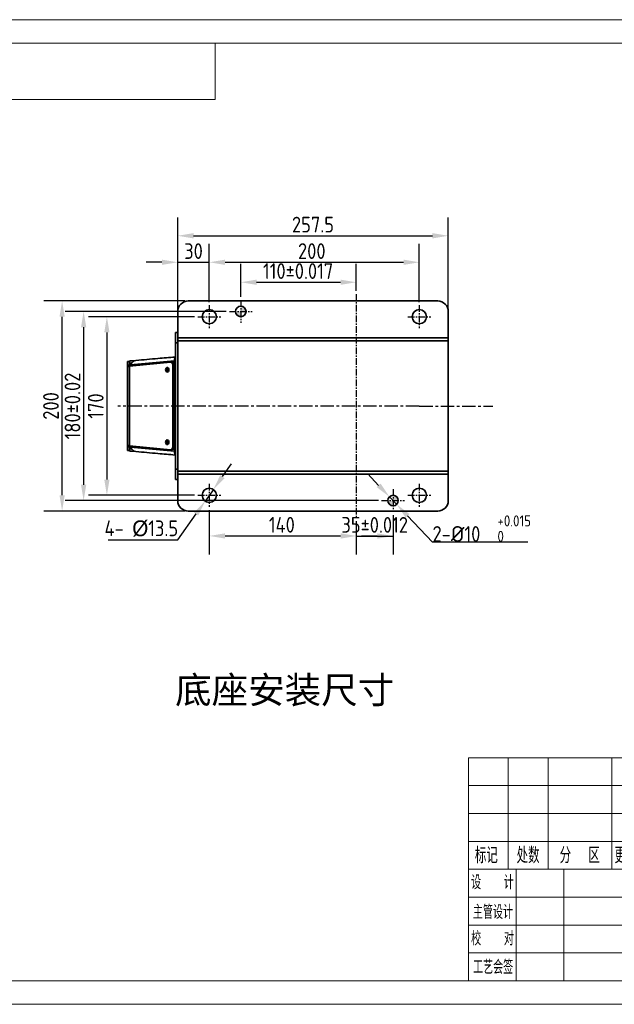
# Model space of a CAD drawing. Header units: millimetres. Extents: x 13873 to 18697, y 1443 to 6366.
# Tile 16 of 28: x 17564 to 18131, y 1443 to 2380. Entities that reach past the tile are written whole.
import ezdxf
from ezdxf.enums import TextEntityAlignment as Align

# ---------------------------------------------------------------- set-up
doc = ezdxf.new("R2010")
doc.units = ezdxf.units.MM
doc.header["$PDSIZE"] = -1
doc.linetypes.add('CENTER', pattern=[10.16, 6.35, -1.27, 1.27, -1.27])
doc.linetypes.add('CENTERX2', pattern=[20.32, 12.7, -2.54, 2.54, -2.54])
for name, color, linetype, lineweight in [('1轮廓实线层', 7, 'Continuous', 18), ('2细线层', 4, 'Continuous', 13), ('6文字层', 3, 'Continuous', 13), ('L2', 6, 'Continuous', 13), ('图框层', 7, 'Continuous', 18)]:
    doc.layers.add(name, color=color, linetype=linetype, lineweight=lineweight)
doc.styles.add('PC_TEXTSTYLE', font='ISOCP.SHX', dxfattribs={"width": 0.707, "bigfont": 'GBCBIG.SHX'})
doc.styles.add('仿宋体', font='txt')
doc.styles.add('标准汉字', font='gbenor.shx', dxfattribs={"bigfont": 'gbcbig.shx'})
doc.dimstyles.new('副本 ISO-25', dxfattribs={"dimscale": 5, "dimtxt": 3, "dimasz": 3, "dimexe": 3.5, "dimexo": 0.625, "dimtad": 1, "dimtoh": 1, "dimdec": 1, "dimdsep": 46, "dimtxsty": '标准汉字', "dimcen": 2.5, "dimclrd": 4, "dimclre": 4, "dimclrt": 3, "dimadec": 0, "dimazin": 0, "dimtfac": 1, "dimtdec": 1, "dimtmove": 1, "dimatfit": 3, "dimfxl": 1, "dimarcsym": 0})

# ---------------------------------------------------------------- blocks, each defined once
blk = doc.blocks.new('ZwmFrameMain_1_A4^_^无分区图框^_^landscape')
at = {"layer": '1轮廓实线层'}
for p, q in [((267, 200), (0, 200)), ((0, 0), (267, 0))]:
    blk.add_line(p, q, dxfattribs=at)
at = {"layer": '2细线层'}
for p, q in [((272, 205), (-25, 205)), ((-25, -5), (272, -5))]:
    blk.add_line(p, q, dxfattribs=at)
blk = doc.blocks.new('ZwmFrameMain_1_横向标题栏')
at = {"layer": '1轮廓实线层'}
for p, q in [((-153, 47.6), (0, 47.6)), ((-153, 0), (-153, 47.6))]:
    blk.add_line(p, q, dxfattribs=at)
at = {"layer": '2细线层', "color": 6, "linetype": 'Continuous'}
for p, q in [((-144.5, 23.8), (-144.5, 47.6)), ((-136, 23.8), (-136, 47.6)), ((-122.4, 23.8), (-122.4, 47.6)), ((-108.8, 0), (-108.8, 47.6)), ((-108.8, 23.8), (-108.8, 47.6)), ((-98.6, 0), (-98.6, 47.6)), ((-85, 0), (-85, 47.6)), ((-42.5, 0), (-42.5, 47.6)), ((-153, 41.65), (-85, 41.65)), ((-153, 35.7), (-85, 35.7)), ((-42.5, 32.3), (0, 32.3)), ((-153, 29.75), (-85, 29.75)), ((-153, 23.8), (-42.5, 23.8)), ((-142.8, 0), (-142.8, 23.8)), ((-132.6, 0), (-132.6, 23.8)), ((-62.9, 7.65), (-62.9, 23.8)), ((-52.7, 7.65), (-52.7, 23.8)), ((-153, 17.85), (-85, 17.85)), ((-85, 15.3), (0, 15.3)), ((-79.47, 7.65), (-79.47, 15.3)), ((-73.95, 7.65), (-73.95, 15.3)), ((-68.42, 7.65), (-68.42, 15.3)), ((-153, 11.9), (-85, 11.9)), ((-85, 7.65), (-42.5, 7.65)), ((-153, 5.95), (-85, 5.95))]:
    blk.add_line(p, q, dxfattribs=at)
at = {"layer": 'L2', "linetype": 'Continuous'}
blk.add_line((-119, 0), (-119, 23.8), dxfattribs=at)
at = {"layer": '6文字层', "color": 4, "linetype": 'Continuous', "insert": (-21.17, 35.77), "char_height": 1.7, "width": 46.9115, "attachment_point": 5, "style": '仿宋体'}
blk.add_mtext('芜湖藦卡机器人科技有限公司', dxfattribs=at)
at = {"layer": '6文字层', "color": 6, "style": '标准汉字'}
for s, insert, char_height, width, attachment_point in [('标记', (-149.17, 26.77), 3.4, 9.9025, 5), ('处数', (-140.26, 26.77), 3.4, 9.7325, 5), ('更改文件号', (-115.72, 26.77), 3.4, 24.905, 5), ('签 名', (-103.99, 26.77), 3.4, 12.6286, 5), ('年 月 日', (-92.13, 26.77), 3.4, 20.3696, 5), ('分  区', (-129.24, 26.77), 3.4, 16.2896, 5), ('设   计', (-147.87, 21.02), 2.975, 17.0478, 5), ('标准化', (-114.39, 20.78), 2.975, 13.1644, 5), ('阶 段 标 记', (-80.73, 17.89), 3.5, 25.8612, 7), ('数量', (-60.2, 17.85), 3.5, 8.5159, 7), ('比例', (-50.35, 17.98), 3.5, 7.9953, 7), ('主管设计', (-147.75, 14.68), 2.975, 17.1806, 5), ('审  核', (-114.03, 14.65), 2.975, 13.9931, 5), ('校   对', (-147.84, 9.04), 2.975, 17.2709, 5), ('共  张        第  张', (-75.11, 1.97), 2.975, 51.7172, 7), ('工艺会签', (-147.73, 2.95), 2.975, 17.255, 5), ('批  准', (-114.13, 2.95), 2.975, 14.1047, 5)]:
    blk.add_mtext(s, dxfattribs=dict(at, insert=insert, char_height=char_height, width=width, attachment_point=attachment_point))
at = {"layer": '6文字层', "color": 4, "style": 'PC_TEXTSTYLE', "flags": 8}
for tag, height, width, p, p2 in [('产品名称或材料标记', 4.5, 0.911854, (-77.25, 33.47), (-50.6, 33.47)), ('图样名称', 5, 2.846512, (-41.5, 21.71), (-1, 21.71)), ('图样代号', 5, 2.86875, (-41.5, 5.64), (-1, 5.64))]:
    blk.add_attdef(tag, text='', height=height, dxfattribs=dict(at, width=width)).set_placement(p, p2, align=Align.FIT)
at = {"layer": '6文字层', "color": 6, "style": 'PC_TEXTSTYLE', "width": 9.241641, "flags": 8}
blk.add_attdef('设计', text='', height=2.12, rotation=359.5768, dxfattribs=at).set_placement((-141.75, 19.99), (-133.89, 19.93), align=Align.FIT)
at = {"layer": '6文字层', "color": 6, "style": 'PC_TEXTSTYLE', "flags": 8}
for tag, height, width, p, p2 in [('审核', 2.12, 2.542374, (-141.61, 14.16), (-134.04, 14.16)), ('重量', 3.5, 1.685865, (-61.9, 10.1), (-53.7, 10.1)), ('比例', 3.5, 1.699352, (-51.7, 9.95), (-43.5, 9.95))]:
    blk.add_attdef(tag, text='', height=height, dxfattribs=dict(at, width=width)).set_placement(p, p2, align=Align.FIT)
blk = doc.blocks.new('ZwmFrameMain_1_图样代号')
at = {"layer": '2细线层', "linetype": 'Continuous'}
for p in [(60, 0), (0, -12)]:
    blk.add_line(p, (60, -12), dxfattribs=at)
at = {"layer": '6文字层', "style": 'PC_TEXTSTYLE', "width": 2.827942}
blk.add_attdef('图样代号', text='', height=7, rotation=180, dxfattribs=at).set_placement((58.24, -2.4), (2.35, -2.4), align=Align.FIT)
blk = doc.blocks.new('*D36')
at = {"color": 4, "lineweight": -2, "transparency": 16777216}
for p, q in [((17730.98, 2097.77), (17630.03, 2097.77)), ((17647.53, 2082.77), (17647.53, 1942.77)), ((17730.98, 1927.77), (17630.03, 1927.77))]:
    blk.add_line(p, q, dxfattribs=at)
at = {"color": 4, "transparency": 16777216}
for points in [[(17645.03, 2082.77), (17650.03, 2082.77), (17647.53, 2097.77)], [(17645.03, 1942.77), (17650.03, 1942.77), (17647.53, 1927.77)]]:
    blk.add_solid(points, dxfattribs=at)
at = {"layer": 'Defpoints', "color": 0, "transparency": 16777216}
for p in [(17734.1, 2097.77), (17647.53, 1927.77), (17734.1, 1927.77)]:
    blk.add_point(p, dxfattribs=at)
at = {"color": 3, "transparency": 16777216, "insert": (17636.91, 2012.77), "char_height": 15, "attachment_point": 5, "rotation": 90, "style": '标准汉字'}
blk.add_mtext('170', dxfattribs=at)
blk = doc.blocks.new('*D37')
at = {"color": 4, "lineweight": -2, "transparency": 16777216}
for p, q in [((17744.98, 1913.78), (17744.98, 1871.6)), ((17884.98, 1903.23), (17884.98, 1871.6)), ((17759.98, 1889.1), (17869.98, 1889.1))]:
    blk.add_line(p, q, dxfattribs=at)
at = {"color": 4, "transparency": 16777216}
for points in [[(17759.98, 1891.6), (17759.98, 1886.6), (17744.98, 1889.1)], [(17869.98, 1891.6), (17869.98, 1886.6), (17884.98, 1889.1)]]:
    blk.add_solid(points, dxfattribs=at)
at = {"layer": 'Defpoints', "color": 0, "transparency": 16777216}
for p in [(17744.98, 1916.9), (17884.98, 1906.35), (17884.98, 1889.1)]:
    blk.add_point(p, dxfattribs=at)
at = {"color": 3, "transparency": 16777216, "insert": (17814.06, 1899.72), "char_height": 15, "attachment_point": 5, "style": '标准汉字'}
blk.add_mtext('140', dxfattribs=at)
blk = doc.blocks.new('*D38')
at = {"color": 4, "lineweight": -2, "transparency": 16777216}
for p, q in [((17884.98, 1903.23), (17884.98, 1871.53)), ((17919.98, 1908.78), (17919.98, 1871.53)), ((17869.98, 1889.03), (17854.98, 1889.03)), ((17884.98, 1889.03), (17919.98, 1889.03)), ((17904.98, 1889.03), (17889.98, 1889.03))]:
    blk.add_line(p, q, dxfattribs=at)
at = {"color": 4, "transparency": 16777216}
for points in [[(17869.98, 1891.53), (17869.98, 1886.53), (17884.98, 1889.03)], [(17904.98, 1891.53), (17904.98, 1886.53), (17919.98, 1889.03)]]:
    blk.add_solid(points, dxfattribs=at)
at = {"layer": 'Defpoints', "color": 0, "transparency": 16777216}
for p in [(17919.98, 1911.9), (17884.98, 1906.35), (17919.98, 1889.03)]:
    blk.add_point(p, dxfattribs=at)
at = {"color": 3, "transparency": 16777216, "insert": (17902.48, 1899.65), "char_height": 15, "attachment_point": 5, "style": '标准汉字'}
blk.add_mtext('35%%P0.012', dxfattribs=at)
blk = doc.blocks.new('*D28')
at = {"color": 4, "lineweight": -2, "transparency": 16777216}
for p, q in [((17714.98, 1925.9), (17714.98, 2192.3)), ((17972.48, 1925.9), (17972.48, 2192.3)), ((17729.98, 2174.8), (17957.48, 2174.8))]:
    blk.add_line(p, q, dxfattribs=at)
at = {"color": 4, "transparency": 16777216}
for points in [[(17729.98, 2177.3), (17729.98, 2172.3), (17714.98, 2174.8)], [(17957.48, 2177.3), (17957.48, 2172.3), (17972.48, 2174.8)]]:
    blk.add_solid(points, dxfattribs=at)
at = {"layer": 'Defpoints', "color": 0, "transparency": 16777216}
for p in [(17972.48, 2174.8), (17714.98, 1922.77), (17972.48, 1922.77)]:
    blk.add_point(p, dxfattribs=at)
at = {"color": 3, "transparency": 16777216, "insert": (17843.73, 2185.42), "char_height": 15, "attachment_point": 5, "style": '标准汉字'}
blk.add_mtext('257.5', dxfattribs=at)
blk = doc.blocks.new('*D29')
at = {"color": 4, "lineweight": -2, "transparency": 16777216}
for p, q in [((17721.85, 2112.77), (17587.38, 2112.77)), ((17604.88, 1927.77), (17604.88, 2097.77)), ((17721.85, 1912.77), (17587.38, 1912.77))]:
    blk.add_line(p, q, dxfattribs=at)
at = {"color": 4, "transparency": 16777216}
for points in [[(17602.38, 2097.77), (17607.38, 2097.77), (17604.88, 2112.77)], [(17602.38, 1927.77), (17607.38, 1927.77), (17604.88, 1912.77)]]:
    blk.add_solid(points, dxfattribs=at)
at = {"layer": 'Defpoints', "color": 0, "transparency": 16777216}
for p in [(17604.88, 2112.77), (17724.98, 2112.77), (17724.98, 1912.77)]:
    blk.add_point(p, dxfattribs=at)
at = {"color": 3, "transparency": 16777216, "insert": (17594.26, 2012.83), "char_height": 15, "attachment_point": 5, "rotation": 90, "style": '标准汉字'}
blk.add_mtext('200', dxfattribs=at)
blk = doc.blocks.new('*D30')
at = {"color": 4, "lineweight": -2, "transparency": 16777216}
for p, q in [((17760.98, 2102.77), (17607.88, 2102.77)), ((17625.38, 2087.77), (17625.38, 1937.77)), ((17905.98, 1922.77), (17607.88, 1922.77))]:
    blk.add_line(p, q, dxfattribs=at)
at = {"color": 4, "transparency": 16777216}
for points in [[(17622.88, 2087.77), (17627.88, 2087.77), (17625.38, 2102.77)], [(17622.88, 1937.77), (17627.88, 1937.77), (17625.38, 1922.77)]]:
    blk.add_solid(points, dxfattribs=at)
at = {"layer": 'Defpoints', "color": 0, "transparency": 16777216}
for p in [(17764.1, 2102.77), (17625.38, 1922.77), (17909.1, 1922.77)]:
    blk.add_point(p, dxfattribs=at)
at = {"color": 3, "transparency": 16777216, "insert": (17614.76, 2012.77), "char_height": 15, "attachment_point": 5, "rotation": 90, "style": '标准汉字'}
blk.add_mtext('180%%P0.02', dxfattribs=at)
blk = doc.blocks.new('*D31')
at = {"color": 4, "lineweight": -2, "transparency": 16777216}
for p, q in [((17774.98, 2116.77), (17774.98, 2148.07)), ((17884.98, 2122.32), (17884.98, 2148.07)), ((17789.98, 2130.57), (17869.98, 2130.57))]:
    blk.add_line(p, q, dxfattribs=at)
at = {"color": 4, "transparency": 16777216}
for points in [[(17789.98, 2133.07), (17789.98, 2128.07), (17774.98, 2130.57)], [(17869.98, 2133.07), (17869.98, 2128.07), (17884.98, 2130.57)]]:
    blk.add_solid(points, dxfattribs=at)
at = {"layer": 'Defpoints', "color": 0, "transparency": 16777216}
for p in [(17884.98, 2130.57), (17884.98, 2119.2), (17774.98, 2113.64)]:
    blk.add_point(p, dxfattribs=at)
at = {"color": 3, "transparency": 16777216, "insert": (17829.57, 2141.2), "char_height": 15, "attachment_point": 5, "style": '标准汉字'}
blk.add_mtext('110%%P0.017', dxfattribs=at)
blk = doc.blocks.new('*D32')
at = {"color": 4, "lineweight": -2, "transparency": 16777216}
for p, q in [((17714.98, 2105.9), (17714.98, 2167.08)), ((17744.98, 2111.77), (17744.98, 2167.08)), ((17699.98, 2149.58), (17684.98, 2149.58)), ((17714.98, 2149.58), (17744.98, 2149.58)), ((17759.98, 2149.58), (17774.98, 2149.58))]:
    blk.add_line(p, q, dxfattribs=at)
at = {"color": 4, "transparency": 16777216}
for points in [[(17699.98, 2152.08), (17699.98, 2147.08), (17714.98, 2149.58)], [(17759.98, 2152.08), (17759.98, 2147.08), (17744.98, 2149.58)]]:
    blk.add_solid(points, dxfattribs=at)
at = {"layer": 'Defpoints', "color": 0, "transparency": 16777216}
for p in [(17744.98, 2149.58), (17744.98, 2108.64), (17714.98, 2102.77)]:
    blk.add_point(p, dxfattribs=at)
at = {"color": 3, "transparency": 16777216, "insert": (17729.98, 2160.2), "char_height": 15, "attachment_point": 5, "style": '标准汉字'}
blk.add_mtext('30', dxfattribs=at)
blk = doc.blocks.new('*D33')
at = {"color": 4, "lineweight": -2, "transparency": 16777216}
for p, q in [((17744.98, 2111.77), (17744.98, 2167.08)), ((17944.98, 2111.77), (17944.98, 2167.08)), ((17759.98, 2149.58), (17929.98, 2149.58))]:
    blk.add_line(p, q, dxfattribs=at)
at = {"color": 4, "transparency": 16777216}
for points in [[(17759.98, 2152.08), (17759.98, 2147.08), (17744.98, 2149.58)], [(17929.98, 2152.08), (17929.98, 2147.08), (17944.98, 2149.58)]]:
    blk.add_solid(points, dxfattribs=at)
at = {"layer": 'Defpoints', "color": 0, "transparency": 16777216}
for p in [(17944.98, 2149.58), (17744.98, 2108.64), (17944.98, 2108.64)]:
    blk.add_point(p, dxfattribs=at)
at = {"color": 3, "transparency": 16777216, "insert": (17842.59, 2160.2), "char_height": 15, "attachment_point": 5, "style": '标准汉字'}
blk.add_mtext('200', dxfattribs=at)
blk = doc.blocks.new('*D34')
at = {"color": 4, "lineweight": -2, "transparency": 16777216}
for p, q in [((17757.51, 1945.55), (17766.15, 1957.81)), ((17748.87, 1933.29), (17741.09, 1922.26)), ((17715.15, 1885.48), (17732.44, 1910)), ((17648.57, 1885.48), (17715.15, 1885.48))]:
    blk.add_line(p, q, dxfattribs=at)
at = {"color": 4, "transparency": 16777216}
for points in [[(17755.47, 1946.99), (17759.55, 1944.11), (17748.87, 1933.29)], [(17730.4, 1911.44), (17734.49, 1908.56), (17741.09, 1922.26)]]:
    blk.add_solid(points, dxfattribs=at)
at = {"layer": 'Defpoints', "color": 0, "transparency": 16777216}
for p in [(17748.87, 1933.29), (17741.09, 1922.26)]:
    blk.add_point(p, dxfattribs=at)
at = {"color": 3, "transparency": 16777216, "insert": (17680.3, 1896.1), "char_height": 15, "attachment_point": 5, "style": '标准汉字'}
blk.add_mtext('4- {\\fGulim|b0|i0|c134|p0;%%C}13.5', dxfattribs=at)
blk = doc.blocks.new('*D35')
at = {"color": 4, "lineweight": -2, "transparency": 16777216}
for p, q in [((17906.21, 1937.28), (17895.88, 1948.16)), ((17916.53, 1926.4), (17923.42, 1919.15)), ((17957.58, 1883.15), (17933.74, 1908.27)), ((18048.13, 1883.15), (17957.58, 1883.15))]:
    blk.add_line(p, q, dxfattribs=at)
at = {"color": 4, "transparency": 16777216}
for points in [[(17908.02, 1939), (17904.4, 1935.56), (17916.53, 1926.4)], [(17935.56, 1909.99), (17931.93, 1906.55), (17923.42, 1919.15)]]:
    blk.add_solid(points, dxfattribs=at)
at = {"layer": 'Defpoints', "color": 0, "transparency": 16777216}
for p in [(17916.53, 1926.4), (17923.42, 1919.15)]:
    blk.add_point(p, dxfattribs=at)
at = {"color": 3, "transparency": 16777216, "insert": (18004.42, 1896.09), "char_height": 15, "attachment_point": 5, "style": '标准汉字'}
blk.add_mtext('2-{\\fISOCPEUR|b0|i0|c134|p34;%%C}10  {\\H0.7x;\\S+0.015^ 0;}', dxfattribs=at)

msp = doc.modelspace()

# ---------------------------------------------------------------- hatches: boundary and pattern name
h = msp.add_hatch(color=256)
h.set_gradient(tint=1, name='CYLINDER')
h.paths.add_polyline_path([(17774.98, 2102.77), (17779.98, 2102.77, 0.414214), (17774.98, 2107.77)])
h.paths.add_polyline_path([(17774.98, 2102.77), (17769.98, 2102.77, 0.414214), (17774.98, 2097.77)])
h.paths.add_polyline_path([(17919.98, 1922.77), (17924.98, 1922.77, 0.414214), (17919.98, 1927.77)])
h.paths.add_polyline_path([(17919.98, 1917.77), (17919.98, 1922.77), (17914.98, 1922.77, 0.414214)])

# ---------------------------------------------------------------- linework, layer by layer
at = {"color": 1, "linetype": 'CENTER'}
for p, q in [((17884.98, 2119.2), (17884.98, 1906.35)), ((17744.98, 2108.64), (17744.98, 2086.9)), ((17774.98, 2113.64), (17774.98, 2091.9)), ((17944.98, 2108.64), (17944.98, 2086.9)), ((17764.1, 2102.77), (17785.85, 2102.77)), ((17734.1, 2097.77), (17755.85, 2097.77)), ((17934.1, 2097.77), (17955.85, 2097.77)), ((17744.98, 1938.64), (17744.98, 1916.9)), ((17919.98, 1933.64), (17919.98, 1911.9)), ((17944.98, 1938.64), (17944.98, 1916.9)), ((17734.1, 1927.77), (17755.85, 1927.77)), ((17909.1, 1922.77), (17930.85, 1922.77)), ((17934.1, 1927.77), (17955.85, 1927.77))]:
    msp.add_line(p, q, dxfattribs=at)
at = {"linetype": 'Continuous', "lineweight": 35}
for p, q in [((17962.48, 2112.77), (17724.98, 2112.77)), ((17714.98, 2102.77), (17714.98, 2077.77)), ((17972.48, 2077.77), (17972.48, 2102.77)), ((17712.98, 2082.77), (17714.98, 2082.77)), ((17712.98, 2072.77), (17712.98, 2082.77)), ((17714.98, 2072.77), (17712.98, 2072.77)), ((17712.98, 1952.77), (17712.98, 2072.77)), ((17714.98, 2077.77), (17972.48, 2077.77)), ((17714.98, 2074.77), (17714.98, 2077.77)), ((17972.48, 2074.77), (17714.98, 2074.77)), ((17714.98, 1950.77), (17714.98, 2074.77)), ((17972.48, 2077.77), (17972.48, 2074.77)), ((17972.48, 1950.77), (17972.48, 2074.77)), ((17667.09, 2052.1), (17667.09, 2055.12)), ((17667.09, 2055.12), (17669.09, 2055.12)), ((17708.12, 2054.42), (17668.89, 2050.57)), ((17669.09, 2055.12), (17669.09, 2051.75)), ((17669.09, 2051.82), (17669.09, 2053.25)), ((17669.39, 2055.65), (17675.16, 2056.16)), ((17670.03, 2051.83), (17711.88, 2055.73)), ((17709.83, 2054.27), (17708.43, 2054.42)), ((17711.81, 2054.46), (17709.77, 2054.28)), ((17711.7, 1971.67), (17711.81, 2054.46)), ((17667.09, 1973.74), (17667.09, 2052.1)), ((17667.09, 2051.75), (17667.09, 2052.1)), ((17667.09, 2051.75), (17669.09, 2051.75)), ((17668.89, 2050.57), (17668.89, 1974.95)), ((17669.09, 2051.1), (17669.09, 2051.82)), ((17669.09, 2051.82), (17669.16, 2051.58)), ((17669.16, 2051.58), (17669.22, 2051.76)), ((17669.16, 2051.58), (17669.69, 2050.6)), ((17710.31, 1974.12), (17710.41, 2051.42)), ((17711.81, 2051.27), (17710.41, 2051.42)), ((17711.71, 1974.26), (17711.81, 2051.27)), ((17667.09, 1973.8), (17667.09, 1973.74)), ((17669.09, 1973.8), (17667.09, 1973.8)), ((17667.09, 1970.42), (17667.09, 1973.74)), ((17669.09, 1970.42), (17667.09, 1970.42)), ((17668.89, 1974.95), (17708.01, 1971.12)), ((17669.09, 1973.93), (17669.09, 1974.94)), ((17669.09, 1973.93), (17669.09, 1972.29)), ((17669.09, 1973.8), (17669.09, 1970.42)), ((17669.44, 1974.9), (17669.13, 1974.12)), ((17669.22, 1973.7), (17669.13, 1974.12)), ((17669.39, 1969.89), (17675.16, 1969.39)), ((17711.89, 1969.72), (17670.07, 1973.62)), ((17708.31, 1971.12), (17709.71, 1971.26)), ((17710.31, 1974.12), (17711.71, 1974.26)), ((17710.71, 1971.77), (17711.7, 1971.67)), ((17712.02, 1970), (17711.89, 1969.72)), ((17712.98, 1952.77), (17714.98, 1952.77)), ((17712.98, 1942.77), (17712.98, 1952.77)), ((17714.98, 1950.77), (17972.48, 1950.77)), ((17714.98, 1947.77), (17714.98, 1950.77)), ((17972.48, 1950.77), (17972.48, 1947.77)), ((17714.98, 1942.77), (17712.98, 1942.77)), ((17714.98, 1947.77), (17714.98, 1922.77)), ((17714.98, 1947.77), (17972.48, 1947.77)), ((17972.48, 1922.77), (17972.48, 1947.77)), ((17724.98, 1912.77), (17962.48, 1912.77))]:
    msp.add_line(p, q, dxfattribs=at)
msp.add_line((17944.98, 2097.77), (17944.98, 2097.77))
at = {"color": 1, "linetype": 'CENTERX2'}
for q in [(17657.98, 2012.77), (18015, 2012.77)]:
    msp.add_line((17944.98, 2012.77), q, dxfattribs=at)
at = {"linetype": 'Continuous', "lineweight": 35, "flags": 128}
for points in [[(17669.22, 2051.76), (17669.67, 2051.8), (17670.03, 2051.83)], [(17703.47, 2047.27), (17703.59, 2046.43), (17703.93, 2045.72), (17704.44, 2045.24), (17705.04, 2045.07), (17705.64, 2045.24), (17706.15, 2045.72), (17706.5, 2046.43), (17706.62, 2047.27), (17706.5, 2048.11), (17706.16, 2048.83), (17705.65, 2049.31), (17705.05, 2049.47), (17704.44, 2049.31), (17703.93, 2048.83), (17703.59, 2048.11), (17703.47, 2047.27)], [(17703.38, 1978.28), (17703.5, 1979.12), (17703.84, 1979.83), (17704.35, 1980.31), (17704.95, 1980.48), (17705.55, 1980.31), (17706.06, 1979.83), (17706.4, 1979.12), (17706.52, 1978.28), (17706.4, 1977.43), (17706.06, 1976.72), (17705.55, 1976.24), (17704.95, 1976.08), (17704.34, 1976.24), (17703.84, 1976.72), (17703.5, 1977.43), (17703.38, 1978.28)], [(17670.07, 1973.62), (17669.59, 1973.66), (17669.22, 1973.7)]]:
    msp.add_lwpolyline(points, dxfattribs=at)
at = {"linetype": 'Continuous', "lineweight": 35}
for centre, radius in [((17744.98, 2097.77), 6.75), ((17774.98, 2102.77), 5), ((17944.98, 2097.77), 6.75), ((17744.98, 1927.77), 6.75), ((17944.98, 1927.77), 6.75), ((17919.98, 1922.77), 5)]:
    msp.add_circle(centre, radius, dxfattribs=at)
for centre, radius, start, end in [((17724.98, 2102.77), 10, 90, 180), ((17962.48, 2102.77), 10, 0, 90), ((17669.42, 2055.32), 0.33, 94.99999, 180), ((17676.2, 2049.72), 6.52, 99.17225, 161.05695), ((17712.54, 2058.32), 1.1, 66.42182, 95), ((17707.25, 2047.39), 2.38, 128.99595, 182.94827), ((17707.24, 2047.14), 2.38, 176.88495, 230.72022), ((17706.86, 2047.43), 1.6, 116.79203, 185.77363), ((17706.85, 2047.1), 1.6, 174.05656, 242.93732), ((17707.15, 1978.39), 2.38, 128.99595, 182.94827), ((17707.15, 1978.14), 2.38, 176.88495, 230.72022), ((17706.76, 1978.43), 1.6, 116.79203, 185.77363), ((17706.76, 1978.11), 1.6, 174.05656, 242.93732), ((17669.42, 1970.22), 0.33, 180, 265.00001), ((17676.18, 1975.79), 6.49, 199.60583, 260.94529), ((17712.54, 1967.22), 1.1, 265, 293.57818), ((17724.98, 1922.77), 10, 180, 270), ((17962.48, 1922.77), 10, 270, 0)]:
    msp.add_arc(centre, radius, start, end, dxfattribs=at)
for centre, major_axis, ratio, start_param, end_param in [((17708.27, 2051.42), (0.01, 3.01), 0.713296, 4.71437, 6.35498), ((17709.67, 2051.27), (0.01, 3.01), 0.713296, 4.71437, 6.212146), ((17673.09, 2050.14), (6, 0), 0.100255, 2.344924, 2.612206), ((17673.09, 1975.39), (6, 0), 0.10031, 3.631707, 3.938261), ((17708.16, 1974.12), (0.01, 3.01), 0.713096, 3.073759, 4.714369), ((17709.56, 1974.26), (0.01, 3.01), 0.713096, 3.216593, 4.714369)]:
    msp.add_ellipse(centre, major_axis=major_axis, ratio=ratio, start_param=start_param, end_param=end_param, dxfattribs=at)
for points, knots in [([(17669.09, 2055.12), (17669.09, 2055.14), (17669.09, 2055.32), (17669.09, 2055.32), (17669.09, 2055.32)], [0, 0, 0, 0, 0.082012, 1, 1, 1, 1]), ([(17669.22, 2051.76), (17669.23, 2052.39), (17669.25, 2053.65), (17669.29, 2054.81), (17669.34, 2055.52), (17669.37, 2055.61), (17669.39, 2055.65)], [0, 0, 0, 0, 0.251456, 0.500619, 0.750599, 1, 1, 1, 1]), ([(17675.16, 2056.16), (17682.12, 2056.77), (17694.55, 2057.85), (17706.98, 2058.94), (17712.44, 2059.42)], [0, 0, 0, 0, 0.560605, 1, 1, 1, 1]), ([(17712.01, 2055.53), (17711.97, 2055.42), (17711.9, 2055.2), (17711.83, 2054.84), (17711.82, 2054.59), (17711.81, 2054.46)], [0, 0, 0, 0, 0.326818, 0.658609, 1, 1, 1, 1]), ([(17711.88, 2055.73), (17711.92, 2056.32), (17712, 2057.51), (17712.14, 2058.6), (17712.28, 2059.29), (17712.39, 2059.37), (17712.44, 2059.42)], [0, 0, 0, 0, 0.253623, 0.503497, 0.752439, 1, 1, 1, 1]), ([(17711.88, 2055.73), (17711.9, 2055.7), (17711.93, 2055.64), (17711.98, 2055.58), (17712, 2055.54), (17712.01, 2055.53), (17712.01, 2055.53), (17712.01, 2055.53)], [0, 0, 0, 0, 0.499212, 0.853872, 0.953254, 0.983225, 1, 1, 1, 1]), ([(17712.01, 2055.53), (17712.18, 2055.8), (17712.45, 2056.24), (17712.83, 2056.41), (17712.98, 2056.47)], [0, 0, 0, 0, 0.63078, 1, 1, 1, 1]), ([(17667.91, 2050.44), (17667.75, 2050.44), (17667.44, 2050.43), (17667.19, 2050.79), (17667.11, 2051.29), (17667.1, 2051.64), (17667.09, 2051.75)], [0, 0, 0, 0, 0.302096, 0.605347, 0.886633, 1, 1, 1, 1]), ([(17669.3, 2050.61), (17669.24, 2050.67), (17669.1, 2050.78), (17669.09, 2050.99), (17669.09, 2051.1)], [0, 0, 0, 0, 0.49081, 1, 1, 1, 1]), ([(17667.09, 1973.8), (17667.09, 1974.05), (17667.1, 1974.55), (17667.26, 1974.99), (17667.51, 1975.13), (17667.72, 1975.11), (17667.79, 1975.1)], [0, 0, 0, 0, 0.288866, 0.578139, 0.858753, 1, 1, 1, 1]), ([(17669.09, 1974.6), (17669.08, 1974.72), (17669.08, 1974.84), (17669.17, 1974.9), (17669.17, 1974.9)], [0, 0, 0, 0, 0.967451, 1, 1, 1, 1]), ([(17669.13, 1974.12), (17669.12, 1974.08), (17669.09, 1974.01), (17669.09, 1973.95), (17669.09, 1973.93)], [0, 0, 0, 0, 0.559929, 1, 1, 1, 1]), ([(17669.09, 1970.42), (17669.09, 1970.41), (17669.09, 1970.23), (17669.09, 1970.22), (17669.09, 1970.22)], [0, 0, 0, 0, 0.066881, 1, 1, 1, 1]), ([(17669.22, 1973.7), (17669.23, 1973.08), (17669.25, 1971.85), (17669.29, 1970.72), (17669.34, 1970.02), (17669.37, 1969.94), (17669.39, 1969.89)], [0, 0, 0, 0, 0.251446, 0.500566, 0.750577, 1, 1, 1, 1]), ([(17670.07, 1973.62), (17669.95, 1973.91), (17669.8, 1974.3), (17669.79, 1974.75), (17669.78, 1974.87)], [0, 0, 0, 0, 0.737115, 1, 1, 1, 1]), ([(17675.16, 1969.39), (17682.11, 1968.78), (17694.54, 1967.69), (17706.97, 1966.61), (17712.44, 1966.13)], [0, 0, 0, 0, 0.56, 1, 1, 1, 1]), ([(17711.7, 1971.67), (17711.71, 1971.49), (17711.72, 1971.11), (17711.83, 1970.54), (17711.95, 1970.18), (17712.02, 1970)], [0, 0, 0, 0, 0.3202908, 0.6547758, 1, 1, 1, 1]), ([(17711.89, 1969.72), (17711.93, 1969.14), (17712, 1967.99), (17712.14, 1966.93), (17712.29, 1966.26), (17712.39, 1966.17), (17712.44, 1966.13)], [0, 0, 0, 0, 0.25358, 0.503449, 0.75239, 1, 1, 1, 1]), ([(17712.98, 1969.08), (17712.85, 1969.13), (17712.54, 1969.27), (17712.23, 1969.64), (17712.06, 1969.93), (17712.02, 1970)], [0, 0, 0, 0, 0.331282, 0.831926, 1, 1, 1, 1])]:
    msp.add_open_spline(points, degree=3, knots=knots, dxfattribs=at)
msp.add_open_spline([(17669.82, 2050.61), (17669.82, 2050.83), (17669.83, 2051.26), (17669.96, 2051.64), (17670.03, 2051.83)], degree=3, dxfattribs=at)

# ---------------------------------------------------------------- block references
at = {"layer": '图框层', "xscale": 4.4625, "yscale": 4.4625, "zscale": 4.4625}
for name, p in [('ZwmFrameMain_1_A4^_^无分区图框^_^landscape', (17482.94, 1465.65)), ('ZwmFrameMain_1_图样代号', (17482.94, 2358.15))]:
    msp.add_blockref(name, p, dxfattribs=at)
at = {"layer": '图框层'}
ref = msp.add_blockref('ZwmFrameMain_1_横向标题栏', (18674.43, 1465.65), dxfattribs=dict(at, xscale=4.4625, yscale=4.4625, zscale=4.4625))
ref.add_attrib('产品名称或材料标记', 'MB25SC-900', dxfattribs={"layer": '6文字层', "color": 4, "height": 20.081, "style": 'PC_TEXTSTYLE', "width": 0.707}).set_placement((18389.16, 1615.01), align=Align.CENTER)
ref.add_attrib('图样名称', '安装尺寸图-1', dxfattribs={"layer": '6文字层', "color": 4, "height": 22.312, "style": 'PC_TEXTSTYLE', "width": 0.707}).set_placement((18579.6, 1562.54), align=Align.CENTER)
ref.add_attrib('比例', '1:7', dxfattribs={"layer": '6文字层', "color": 6, "height": 15.619, "style": 'PC_TEXTSTYLE', "width": 0.707}).set_placement((18462.02, 1510.06), align=Align.CENTER)

# ---------------------------------------------------------------- texts
at = {"insert": (17712.42, 1755.27), "char_height": 25.5, "attachment_point": 1}
msp.add_mtext_dynamic_manual_height_columns('{\\fSimSun|b0|i0|c134|p2;\\C3;底座安装尺寸}', width=275.9612, gutter_width=21.17, heights=[0], dxfattribs=at)

# ---------------------------------------------------------------- dimensions: what is measured, and where the dimension line sits
dim = msp.add_linear_dim(base=(17972.48, 2174.8), p1=(17714.98, 1922.77), p2=(17972.48, 1922.77), text='257.5', dimstyle='副本 ISO-25', override={"dimtmove": 0})
dim.commit()
dim.dimension.update_dxf_attribs({"geometry": '*D28', "text_midpoint": (17843.73, 2174.8), "dimtype": 160})
for base, p1, p2, picture, middle in [((17744.98, 2149.58), (17714.98, 2102.77), (17744.98, 2108.64), '*D32', (17729.98, 2149.58)), ((17944.98, 2149.58), (17744.98, 2108.64), (17944.98, 2108.64), '*D33', (17842.59, 2149.58)), ((17884.98, 1889.1), (17744.98, 1916.9), (17884.98, 1906.35), '*D37', (17814.06, 1889.1))]:
    dim = msp.add_linear_dim(base=base, p1=p1, p2=p2, dimstyle='副本 ISO-25')
    dim.commit()
    dim.dimension.update_dxf_attribs({"geometry": picture, "text_midpoint": middle, "dimtype": 160})
for base, p1, p2, text, picture, middle in [((17884.98, 2130.57), (17774.98, 2113.64), (17884.98, 2119.2), '<>%%P0.017', '*D31', (17829.57, 2130.57)), ((17919.98, 1889.03), (17884.98, 1906.35), (17919.98, 1911.9), '<>%%P0.012', '*D38', (17902.48, 1889.03))]:
    dim = msp.add_linear_dim(base=base, p1=p1, p2=p2, text=text, dimstyle='副本 ISO-25')
    dim.commit()
    dim.dimension.update_dxf_attribs({"geometry": picture, "text_midpoint": middle, "dimtype": 160})
for base, p1, p2, picture, middle in [((17604.88, 2112.77), (17724.98, 1912.77), (17724.98, 2112.77), '*D29', (17604.88, 2012.83)), ((17647.53, 1927.77), (17734.1, 2097.77), (17734.1, 1927.77), '*D36', (17647.53, 2012.77))]:
    dim = msp.add_linear_dim(base=base, p1=p1, p2=p2, angle=90, dimstyle='副本 ISO-25')
    dim.commit()
    dim.dimension.update_dxf_attribs({"geometry": picture, "text_midpoint": middle, "dimtype": 160})
dim = msp.add_linear_dim(base=(17625.38, 1922.77), p1=(17764.1, 2102.77), p2=(17909.1, 1922.77), angle=90, text='<>%%P0.02', dimstyle='副本 ISO-25')
dim.commit()
dim.dimension.update_dxf_attribs({"geometry": '*D30', "text_midpoint": (17625.38, 2012.77), "dimtype": 160})
for p1, p2, text, picture, middle in [((17748.87, 1933.29), (17741.09, 1922.26), '4- {\\fGulim|b0|i0|c134|p0;%%C}13.5', '*D34', (17680.3, 1896.1)), ((17916.53, 1926.4), (17923.42, 1919.15), '2-{\\fISOCPEUR|b0|i0|c134|p34;%%C}10  {\\H0.7x;\\S+0.015^ 0;}', '*D35', (18004.42, 1896.09))]:
    dim = msp.add_diameter_dim_2p(p1=p1, p2=p2, text=text, dimstyle='副本 ISO-25')
    dim.commit()
    dim.dimension.update_dxf_attribs({"geometry": picture, "text_midpoint": middle})

doc.saveas('drawing.dxf')
